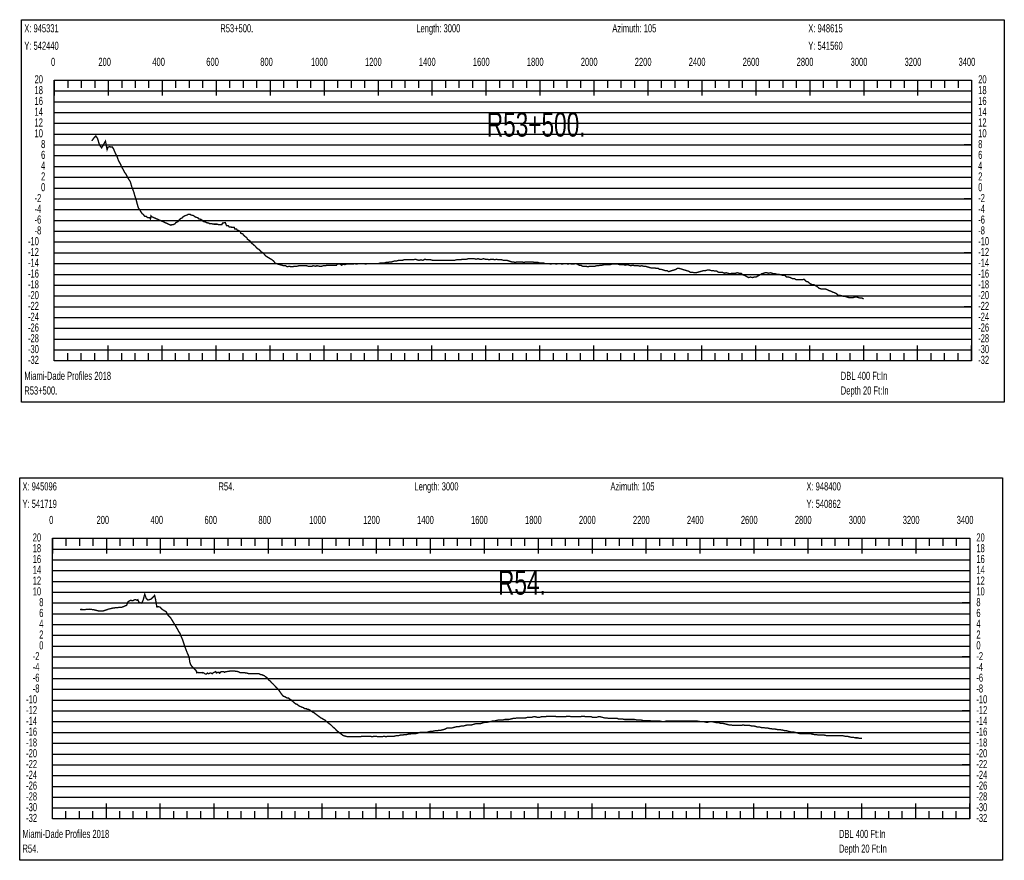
# Model space of a CAD drawing. Header units: inches. Extents: x 471865 to 538526, y 1054316 to 1102451.
# Tile 99 of 114: x 506812 to 510461, y 1099158 to 1102274. Entities that reach past the tile are written whole.
import ezdxf

# ---------------------------------------------------------------- set-up
doc = ezdxf.new("R2010")
doc.units = ezdxf.units.IN
doc.header["$MEASUREMENT"] = 0
for name, color, linetype in [('LABELS', 7, 'Continuous'), ('X_Gr1', 7, 'Continuous'), ('XSECTION', 7, 'Continuous')]:
    doc.layers.add(name, color=color, linetype=linetype)
doc.styles.get("Standard").update_dxf_attribs({"font": 'arial.ttf'})

msp = doc.modelspace()

# ---------------------------------------------------------------- linework, layer by layer
at = {"layer": 'X_Gr1', "color": 6, "linetype": 'Continuous', "lineweight": 15, "true_color": 0xff00ff, "transparency": 33554687, "const_width": 5}
for points in [[(507078.9, 1101825.3), (507086.4, 1101835.6), (507093.6, 1101843.5), (507100, 1101834.2), (507107.4, 1101809.6), (507115.3, 1101799.5), (507129.4, 1101824.3), (507135.5, 1101793), (507138.8, 1101801.5), (507143.8, 1101803.6), (507149.5, 1101802.6), (507155, 1101802.7), (507160.4, 1101793.2), (507165.7, 1101780.1), (507171.3, 1101769.9), (507177.8, 1101752), (507186, 1101737.1), (507190.6, 1101726), (507195.4, 1101718.9), (507201, 1101707.6), (507205.8, 1101701.2), (507210.2, 1101691.9), (507216.6, 1101681.5), (507221.5, 1101673.9), (507227.5, 1101653.1), (507234.3, 1101635.7), (507238.6, 1101619.9), (507242.4, 1101609.7), (507247.2, 1101590.8), (507251.6, 1101576.2), (507255.6, 1101570.9), (507260.6, 1101562.5), (507265.8, 1101555), (507269.8, 1101552.6), (507272.4, 1101548.4), (507275.8, 1101545.1), (507281.3, 1101545.1), (507284.4, 1101541.3), (507286.7, 1101540.8), (507290.5, 1101540.5), (507292.6, 1101540.8), (507296.2, 1101536), (507298.2, 1101547), (507300.3, 1101543.9), (507303.9, 1101542.8), (507309.9, 1101540.1), (507316, 1101537.5), (507322, 1101534.9), (507328.1, 1101532.2), (507334.3, 1101529.5), (507340.5, 1101526.8), (507346.8, 1101523.9), (507353.1, 1101521), (507365.8, 1101515.3)], [(507365.8, 1101515.3), (507371.9, 1101512.4), (507374.4, 1101514.4), (507379.4, 1101514.4), (507387.5, 1101518.4), (507390.4, 1101522.4), (507398.7, 1101526.4), (507401.5, 1101530.4), (507407, 1101536.4), (507414.8, 1101540.4), (507417.6, 1101544.4), (507426.3, 1101548.4), (507432.3, 1101550.4), (507435.2, 1101552.4), (507443.6, 1101552.4), (507446.5, 1101550.4), (507455, 1101548.4), (507457.9, 1101546.4), (507463.6, 1101542.4), (507471.9, 1101540.4), (507474.6, 1101536.4), (507483, 1101534.4), (507488.7, 1101530.4), (507491.6, 1101526.4), (507500.4, 1101524.4), (507503.4, 1101522.4), (507512.2, 1101520.4), (507515.2, 1101518.4), (507521.3, 1101518.4), (507530.4, 1101516.4), (507533.6, 1101516.4), (507543.2, 1101516.4), (507549.3, 1101514.4), (507552.4, 1101514.4), (507560.8, 1101514.4), (507563.1, 1101520.4), (507573.6, 1101522.4), (507578.2, 1101510.4), (507579.7, 1101510.4), (507584.6, 1101510.4), (507587.9, 1101506.4), (507589.5, 1101506.4), (507594.8, 1101506.4), (507596.6, 1101504.4), (507602.3, 1101504.4), (507606.6, 1101504.4), (507608.8, 1101498.4), (507615.6, 1101498.4), (507617.8, 1101494.4), (507624.4, 1101492.4), (507629, 1101488.4), (507631.3, 1101482.4), (507638, 1101480.4), (507642.6, 1101474.4), (507647.5, 1101470.4), (507652.8, 1101466.4), (507655.7, 1101460.4), (507664.9, 1101454.4), (507668.1, 1101448.4), (507678.1, 1101440.4), (507684.9, 1101434.4), (507691.8, 1101426.4), (507698.9, 1101422.4), (507706, 1101414.4), (507713.1, 1101410.4), (507720.2, 1101402.4), (507723.6, 1101398.4), (507733.4, 1101392.4), (507739.9, 1101388.4), (507746.8, 1101384.4), (507753.9, 1101378.4), (507757.5, 1101372.4), (507768.3, 1101368.4), (507775.5, 1101366.4), (507782.6, 1101364.4), (507789.6, 1101362.4), (507796.7, 1101362.4), (507803.6, 1101358.4), (507810.4, 1101360.4), (507817.4, 1101358.4), (507824.7, 1101358.4), (507828.4, 1101360.4), (507839.3, 1101360.4), (507846.4, 1101362.4), (507849.9, 1101362.4), (507860.5, 1101362.4), (507867.6, 1101362.4), (507874.6, 1101362.4), (507881.2, 1101360.4), (507884.6, 1101360.4), (507895.1, 1101360.4), (507898.7, 1101362.4), (507909.3, 1101360.4), (507912.8, 1101362.4), (507923.1, 1101360.4), (507930.1, 1101360.4), (507937.4, 1101362.4), (507944.7, 1101362.4), (507951.8, 1101364.4), (507955.2, 1101364.4), (507965.4, 1101364.4), (507972.4, 1101364.4), (507979.1, 1101364.4), (507985.8, 1101364.4), (507989.1, 1101368.4), (507998.9, 1101368.4), (508004.8, 1101364.4), (508010.7, 1101368.4), (508016.4, 1101366.4), (508022.4, 1101368.4), (508028.7, 1101368.4), (508035.2, 1101368.4), (508041.5, 1101368.4), (508047.8, 1101368.4), (508051, 1101370.4), (508060.7, 1101368.4), (508067.5, 1101370.4), (508074.4, 1101370.4), (508081, 1101370.4), (508087.6, 1101370.4), (508094.3, 1101368.4), (508101, 1101370.4), (508107.6, 1101370.4), (508114.4, 1101370.4), (508117.8, 1101370.4), (508127.8, 1101370.4), (508134.6, 1101370.4), (508141.2, 1101370.4), (508147.8, 1101372.4), (508154.7, 1101372.4), (508161.7, 1101372.4), (508168.6, 1101374.4), (508175.7, 1101374.4), (508182.5, 1101376.4), (508189.1, 1101376.4), (508195.9, 1101378.4), (508202.8, 1101380.4), (508209.7, 1101380.4), (508216.4, 1101382.4), (508222.8, 1101382.4), (508229.4, 1101382.4), (508236.1, 1101384.4), (508243, 1101384.4), (508249.8, 1101384.4), (508256.6, 1101384.4), (508263.5, 1101384.4), (508270.4, 1101384.4), (508277.4, 1101386.4), (508284.4, 1101384.4), (508291.3, 1101382.4), (508298.6, 1101384.4), (508305.7, 1101382.4), (508312.9, 1101386.4), (508320.2, 1101384.4), (508327.5, 1101384.4), (508334.9, 1101384.4), (508342.2, 1101382.4), (508349.6, 1101382.4), (508356.9, 1101382.4), (508364.2, 1101382.4), (508371.7, 1101382.4), (508378.9, 1101382.4), (508386.1, 1101382.4), (508393.4, 1101382.4), (508400.7, 1101382.4), (508408.2, 1101382.4), (508415.5, 1101382.4), (508422.9, 1101382.4), (508430.4, 1101384.4), (508437.7, 1101384.4), (508445, 1101384.4), (508452.3, 1101386.4), (508459.8, 1101386.4), (508467.1, 1101386.4), (508474.5, 1101388.4), (508481.9, 1101388.4), (508489.1, 1101388.4), (508496.2, 1101388.4), (508503, 1101386.4), (508509.9, 1101388.4), (508516.9, 1101386.4), (508523.8, 1101386.4), (508530.8, 1101388.4), (508537.7, 1101386.4), (508544.6, 1101386.4), (508551.5, 1101384.4), (508558.2, 1101386.4), (508565.4, 1101386.4), (508572.2, 1101384.4), (508578.6, 1101386.4), (508585.1, 1101384.4), (508591.5, 1101384.4), (508598.2, 1101384.4), (508604.5, 1101382.4), (508610.6, 1101382.4), (508617, 1101382.4), (508623.1, 1101380.4), (508629.2, 1101378.4), (508635.6, 1101376.4), (508641.8, 1101376.4), (508648.2, 1101374.4), (508654.4, 1101376.4), (508660.6, 1101376.4), (508666.8, 1101376.4), (508673.3, 1101376.4), (508680, 1101374.4), (508686.4, 1101376.4), (508692.8, 1101376.4), (508699.3, 1101376.4), (508706, 1101376.4), (508713, 1101376.4), (508719.8, 1101374.4), (508726.4, 1101374.4), (508732.9, 1101374.4), (508739.3, 1101372.4), (508745.8, 1101372.4), (508752.5, 1101372.4), (508759.2, 1101370.4), (508765.8, 1101370.4), (508772.7, 1101370.4), (508779.6, 1101368.4), (508786.4, 1101370.4), (508793.6, 1101370.4), (508800.6, 1101368.4), (508807.6, 1101370.4), (508814.9, 1101370.4), (508822, 1101368.4), (508829.2, 1101370.4), (508836.4, 1101370.4), (508843.5, 1101368.4), (508850.7, 1101370.4), (508857.5, 1101368.4), (508864.4, 1101368.4), (508871.5, 1101370.4), (508878.1, 1101368.4), (508884.7, 1101364.4), (508891.2, 1101364.4), (508897.5, 1101360.4), (508904, 1101360.4), (508910.7, 1101360.4), (508917.4, 1101358.4), (508923.7, 1101360.4), (508930.2, 1101360.4), (508936.6, 1101360.4), (508943.2, 1101360.4), (508950.1, 1101362.4), (508956.9, 1101362.4), (508963.9, 1101364.4), (508970.9, 1101364.4), (508977.6, 1101366.4), (508984.5, 1101366.4), (508991.7, 1101366.4), (508999, 1101366.4), (509006.2, 1101368.4), (509013.4, 1101368.4), (509020.5, 1101368.4), (509028.1, 1101368.4), (509035.4, 1101366.4), (509042.7, 1101366.4), (509049.6, 1101366.4), (509056.3, 1101364.4), (509063.1, 1101366.4), (509070, 1101364.4), (509076.7, 1101362.4), (509083.5, 1101364.4), (509090.5, 1101362.4), (509097.3, 1101362.4), (509104, 1101362.4), (509110.5, 1101360.4), (509117, 1101362.4), (509123.8, 1101360.4), (509130.4, 1101360.4), (509137, 1101358.4), (509143.7, 1101356.4), (509150.4, 1101354.4), (509157.4, 1101354.4), (509164.3, 1101354.4), (509171.1, 1101352.4), (509177.8, 1101352.4), (509184.2, 1101348.4), (509190.6, 1101348.4), (509197.2, 1101346.4), (509203.8, 1101344.4), (509210.4, 1101344.4), (509216.8, 1101340.4), (509223, 1101342.4), (509229.3, 1101344.4), (509235.9, 1101346.4), (509242.4, 1101348.4), (509249.1, 1101352.4), (509256, 1101352.4), (509262.5, 1101350.4), (509269.1, 1101348.4), (509275.8, 1101346.4), (509282.5, 1101344.4), (509289.7, 1101342.4), (509296.9, 1101338.4), (509304, 1101338.4), (509311.3, 1101336.4), (509318.3, 1101336.4), (509325.6, 1101338.4), (509332.8, 1101340.4), (509339.8, 1101342.4), (509346.8, 1101344.4), (509353.6, 1101344.4), (509360.7, 1101346.4), (509367.6, 1101346.4), (509374.6, 1101344.4), (509381.5, 1101344.4), (509387.9, 1101342.4), (509394.7, 1101342.4), (509401.5, 1101338.4), (509408.7, 1101338.4), (509415.9, 1101338.4), (509422.6, 1101334.4), (509429.7, 1101336.4), (509436.7, 1101334.4), (509443.6, 1101332.4), (509450.7, 1101334.4), (509457.5, 1101334.4), (509464.3, 1101334.4), (509471, 1101336.4), (509478, 1101334.4), (509485, 1101334.4), (509491.6, 1101328.4), (509498.5, 1101326.4), (509505.5, 1101322.4), (509512.7, 1101318.4), (509519.7, 1101320.4), (509526.5, 1101318.4), (509533.6, 1101320.4), (509540.5, 1101320.4), (509547.6, 1101324.4), (509554.8, 1101328.4), (509561.5, 1101332.4), (509568.2, 1101334.4), (509574.4, 1101336.4), (509581, 1101336.4), (509587.3, 1101334.4), (509593.4, 1101336.4), (509599.9, 1101334.4), (509606.3, 1101332.4), (509612.6, 1101332.4), (509619.4, 1101330.4), (509626.2, 1101330.4), (509633.1, 1101328.4), (509639.9, 1101326.4), (509646.9, 1101326.4), (509653.9, 1101320.4), (509660.8, 1101320.4), (509668.2, 1101318.4), (509675.4, 1101314.4), (509682.7, 1101314.4), (509689.8, 1101310.4), (509696.9, 1101310.4), (509704.2, 1101310.4), (509711.6, 1101310.4), (509718.9, 1101312.4), (509726, 1101304.4), (509733.1, 1101302.4), (509740.3, 1101296.4), (509747.6, 1101292.4), (509754.5, 1101292.4), (509761.2, 1101288.4), (509767.8, 1101284.4), (509774.7, 1101278.4), (509781.6, 1101276.4), (509788.8, 1101276.4), (509795.9, 1101276.4), (509802.9, 1101274.4), (509810.1, 1101270.4), (509817.5, 1101268.4), (509824.8, 1101264.4), (509832.1, 1101262.4), (509838.9, 1101258.4), (509845.8, 1101252.4), (509852.8, 1101252.4), (509859.3, 1101250.4), (509865.6, 1101248.4), (509871.9, 1101248.4), (509878, 1101246.4), (509883.7, 1101244.4), (509889.5, 1101244.4), (509895.2, 1101244.4), (509900.9, 1101244.4), (509907, 1101246.4), (509913.4, 1101246.4), (509919.9, 1101244.4), (509926.6, 1101242.4), (509933.5, 1101242.4), (509939.5, 1101239.1)]]:
    msp.add_lwpolyline(points, dxfattribs=at)
at = {"layer": 'X_Gr1', "color": 6, "linetype": 'Continuous', "lineweight": 18, "true_color": 0xff00ff, "transparency": 33554687, "const_width": 5}
msp.add_lwpolyline([(507035.6, 1100086.5), (507035.6, 1100086.5), (507037.6, 1100088), (507054.3, 1100087.8), (507069.4, 1100089.2), (507086.4, 1100087.1), (507105.4, 1100082.2), (507122.4, 1100083), (507140.4, 1100089.3), (507157.7, 1100093.5), (507175.1, 1100095.2), (507191.6, 1100096.7), (507207.9, 1100103.7), (507208.6, 1100105.4), (507213, 1100116.7), (507221.8, 1100122), (507230.3, 1100120.7), (507238.6, 1100124.6), (507245.4, 1100123.3), (507247, 1100122.2), (507249.4, 1100124.1), (507253.4, 1100114.9), (507257.4, 1100113.2), (507263.4, 1100111.5), (507268.4, 1100120.6), (507275.1, 1100144.9), (507280.2, 1100129.6), (507287, 1100123), (507297.9, 1100126.3), (507305.2, 1100133.3), (507311.5, 1100140.3), (507314.7, 1100127.5), (507319.8, 1100097.3), (507324.4, 1100098.3), (507331.7, 1100097.1), (507339, 1100088.8), (507345.3, 1100084.9), (507354.4, 1100079.7), (507360.8, 1100067.6), (507370.3, 1100058), (507384.7, 1100034.6), (507393.1, 1100020.8), (507399.4, 1100009), (507405.4, 1099999.5), (507415, 1099976.1), (507421.1, 1099958.5), (507427, 1099941.1), (507432.4, 1099927.5), (507439, 1099912.5), (507442.5, 1099890.3), (507446.4, 1099882), (507450.9, 1099875.8), (507454.3, 1099872.3), (507460.5, 1099865.8), (507461.8, 1099865.3), (507465.2, 1099862), (507468, 1099853.2), (507472.2, 1099854.9), (507475.6, 1099853.6), (507479.9, 1099853.6), (507487.8, 1099854.4), (507490, 1099852.8), (507493.7, 1099853.4), (507497.7, 1099849.6), (507502.4, 1099848.3), (507507.5, 1099852.3), (507512, 1099849.6), (507514.9, 1099851.2), (507517.9, 1099852.9), (507523.3, 1099851.4), (507524.9, 1099849.9), (507529.2, 1099853.7), (507533.2, 1099855.2), (507537.9, 1099857.6), (507540.7, 1099852.7), (507546.2, 1099854.9), (507549.7, 1099855.5), (507551.9, 1099851.6), (507558.9, 1099857.9), (507564.1, 1099857.3), (507567.7, 1099856.9), (507570.7, 1099855.2), (507575.4, 1099857.5), (507581.9, 1099858.2), (507586.2, 1099858.2), (507590.4, 1099860.2), (507594.8, 1099860.2), (507599.3, 1099860.2), (507603.9, 1099860.2), (507608.6, 1099860.2), (507613.4, 1099858.2), (507618.6, 1099858.2), (507623.8, 1099856.2), (507628.3, 1099854.2), (507632.4, 1099854.2), (507636.2, 1099854.2), (507640.4, 1099854.2), (507645, 1099854.2), (507649.7, 1099852.2), (507654.5, 1099852.2), (507659.1, 1099850.2), (507664, 1099850.2), (507668.8, 1099850.2), (507673.6, 1099850.2), (507678.3, 1099850.2), (507682.6, 1099850.2), (507686.9, 1099850.2), (507691.8, 1099850.2), (507697.1, 1099850.2), (507702.1, 1099848.2), (507706.2, 1099846.2), (507709.8, 1099846.2), (507713.8, 1099844.2), (507718.4, 1099842.2), (507723, 1099838.2), (507727, 1099836.2), (507730.7, 1099832.2), (507734.6, 1099826.2), (507741.1, 1099822.2), (507743.5, 1099818.2), (507748, 1099814.2), (507752.1, 1099810.2), (507755.9, 1099806.2), (507759.7, 1099802.2), (507763.6, 1099798.2), (507768.1, 1099794.2), (507772.5, 1099788.2), (507776.5, 1099782.2), (507780.7, 1099776.2), (507785.2, 1099770.2), (507789.4, 1099766.2), (507796.2, 1099764.2), (507798.5, 1099762.2), (507802.8, 1099760.2), (507807.2, 1099760.2), (507811.5, 1099756.2), (507815.8, 1099754.2), (507820.1, 1099750.2), (507824.6, 1099746.2), (507829.4, 1099742.2), (507834.2, 1099738.2), (507840.4, 1099736.2), (507842.5, 1099734.2), (507847.2, 1099730.2), (507852, 1099728.2), (507856.6, 1099726.2), (507862.9, 1099724.2), (507865.1, 1099722.2), (507869.2, 1099720.2), (507874.8, 1099720.2), (507876.5, 1099718.2), (507882.1, 1099718.2), (507888.2, 1099714.2), (507896.2, 1099708.2), (507904, 1099704.2), (507911.6, 1099698.2), (507919.5, 1099692.2), (507927.6, 1099686.2), (507935.3, 1099682.2), (507942.2, 1099678.2), (507949.1, 1099672.2), (507956.8, 1099666.2), (507964.9, 1099660.2), (507972.7, 1099652.2), (507980.1, 1099646.2), (507987.4, 1099638.2), (507995.1, 1099632.2), (508003, 1099626.2), (508011.4, 1099620.2), (508019.4, 1099618.2), (508026.7, 1099616.2), (508034, 1099616.2), (508042, 1099616.2), (508050.6, 1099616.2), (508058.9, 1099616.2), (508066.4, 1099616.2), (508073.3, 1099616.2), (508080.3, 1099618.2), (508088.3, 1099618.2), (508103.1, 1099618.2), (508110.5, 1099618.2), (508117.8, 1099616.2), (508124.9, 1099618.2), (508132.1, 1099618.2), (508139.2, 1099616.2), (508146.8, 1099616.2), (508154.6, 1099616.2), (508162.1, 1099618.2), (508168.9, 1099616.2), (508175.9, 1099618.2), (508183.5, 1099618.2), (508191.6, 1099618.2), (508199.6, 1099618.2), (508207.1, 1099620.2), (508214.6, 1099620.2), (508222.2, 1099622.2), (508229.7, 1099622.2), (508237.5, 1099624.2), (508245.2, 1099624.2), (508252.3, 1099626.2), (508258.7, 1099626.2), (508265.4, 1099628.2), (508273.1, 1099628.2), (508281.1, 1099628.2), (508288.1, 1099630.2), (508295.2, 1099632.2), (508303.2, 1099632.2), (508312, 1099632.2), (508319.6, 1099632.2), (508326, 1099634.2), (508332.6, 1099636.2), (508340.6, 1099636.2), (508349.6, 1099638.2), (508358.1, 1099638.2), (508365.4, 1099640.2), (508372.4, 1099640.2), (508379.8, 1099642.2), (508387.5, 1099644.2), (508395.1, 1099648.2), (508410.7, 1099648.2), (508418.3, 1099650.2), (508426, 1099652.2), (508433.7, 1099654.2), (508441.2, 1099654.2), (508448.6, 1099656.2), (508456.3, 1099656.2), (508463.9, 1099658.2), (508471.2, 1099660.2), (508478.6, 1099660.2), (508486.2, 1099660.2), (508493.4, 1099662.2), (508500.7, 1099664.2), (508508.5, 1099664.2), (508516.5, 1099664.2), (508523.7, 1099666.2), (508529.9, 1099668.2), (508536.9, 1099670.2), (508545.5, 1099670.2), (508554.7, 1099672.2), (508563, 1099674.2), (508570.2, 1099674.2), (508577.1, 1099676.2), (508584.8, 1099678.2), (508593.2, 1099678.2), (508601.6, 1099678.2), (508609.5, 1099680.2), (508617.2, 1099680.2), (508624.9, 1099680.2), (508632.6, 1099682.2), (508640.2, 1099684.2), (508647.5, 1099684.2), (508654.9, 1099686.2), (508662.6, 1099686.2), (508670.9, 1099686.2), (508679.1, 1099686.2), (508686.6, 1099686.2), (508694, 1099688.2), (508701.4, 1099688.2), (508708.6, 1099688.2), (508715.5, 1099690.2), (508722.6, 1099690.2), (508730.3, 1099688.2), (508737.7, 1099688.2), (508744.7, 1099690.2), (508751.7, 1099690.2), (508758.7, 1099690.2), (508765.7, 1099692.2), (508772.6, 1099692.2), (508779.5, 1099692.2), (508786.9, 1099692.2), (508794.7, 1099692.2), (508802.9, 1099690.2), (508811, 1099690.2), (508818.7, 1099690.2), (508826, 1099690.2), (508833, 1099690.2), (508840.4, 1099692.2), (508848.4, 1099692.2), (508857, 1099690.2), (508865.4, 1099690.2), (508873.2, 1099690.2), (508880.8, 1099690.2), (508888.3, 1099690.2), (508895.6, 1099692.2), (508902.8, 1099692.2), (508910.6, 1099690.2), (508919, 1099690.2), (508931, 1099690.2), (508934.8, 1099688.2), (508942, 1099688.2), (508949, 1099688.2), (508955.8, 1099690.2), (508963.2, 1099690.2), (508971.1, 1099688.2), (508979.1, 1099686.2), (508986.8, 1099686.2), (508994.3, 1099684.2), (509001.8, 1099684.2), (509009.4, 1099684.2), (509016.7, 1099684.2), (509027, 1099684.2), (509030.6, 1099682.2), (509038, 1099682.2), (509045.5, 1099682.2), (509053.1, 1099680.2), (509060.6, 1099680.2), (509067.8, 1099680.2), (509074.9, 1099680.2), (509082.3, 1099680.2), (509090.8, 1099680.2), (509099.5, 1099678.2), (509107.2, 1099678.2), (509114.4, 1099678.2), (509122, 1099676.2), (509130.2, 1099676.2), (509138.1, 1099676.2), (509145.5, 1099676.2), (509152.8, 1099674.2), (509160.9, 1099674.2), (509169.2, 1099674.2), (509177.3, 1099674.2), (509185, 1099674.2), (509192.4, 1099672.2), (509199.8, 1099672.2), (509207.4, 1099674.2), (509215.6, 1099674.2), (509224.1, 1099674.2), (509232.4, 1099674.2), (509239.9, 1099674.2), (509247.2, 1099674.2), (509254.4, 1099674.2), (509262.4, 1099674.2), (509270.9, 1099674.2), (509278.8, 1099674.2), (509286.1, 1099674.2), (509293.3, 1099674.2), (509300.4, 1099674.2), (509307.6, 1099674.2), (509314.9, 1099674.2), (509322.6, 1099674.2), (509335, 1099672.2), (509339.1, 1099672.2), (509347, 1099672.2), (509354.3, 1099670.2), (509361.4, 1099670.2), (509369, 1099672.2), (509377.4, 1099672.2), (509386.4, 1099670.2), (509394.8, 1099668.2), (509402.1, 1099668.2), (509409.1, 1099666.2), (509416.9, 1099666.2), (509424.9, 1099664.2), (509432.4, 1099662.2), (509439.7, 1099660.2), (509447.5, 1099660.2), (509455.2, 1099658.2), (509462.4, 1099658.2), (509469.7, 1099658.2), (509477.6, 1099658.2), (509485.5, 1099658.2), (509492.8, 1099660.2), (509500.1, 1099658.2), (509508, 1099658.2), (509516.1, 1099658.2), (509524.2, 1099656.2), (509531.9, 1099656.2), (509539.5, 1099654.2), (509546.6, 1099652.2), (509553.6, 1099652.2), (509561, 1099650.2), (509568.9, 1099650.2), (509576.9, 1099648.2), (509585, 1099648.2), (509592.4, 1099646.2), (509614.2, 1099644.2), (509622.3, 1099642.2), (509630.5, 1099642.2), (509642.9, 1099640.2), (509646.9, 1099638.2), (509654.3, 1099638.2), (509661.8, 1099636.2), (509669.7, 1099634.2), (509677.8, 1099634.2), (509686.1, 1099632.2), (509694.4, 1099630.2), (509702.2, 1099628.2), (509709.4, 1099628.2), (509717, 1099628.2), (509724.8, 1099628.2), (509732.5, 1099628.2), (509740.4, 1099628.2), (509748.6, 1099626.2), (509756.7, 1099624.2), (509764.5, 1099624.2), (509771.6, 1099622.2), (509778.6, 1099622.2), (509786.1, 1099622.2), (509794.2, 1099622.2), (509802.4, 1099620.2), (509810, 1099620.2), (509817.3, 1099620.2), (509824.7, 1099620.2), (509832.1, 1099620.2), (509839.7, 1099620.2), (509850.9, 1099620.2), (509854.6, 1099620.2), (509861.9, 1099620.2), (509869.6, 1099618.2), (509877.7, 1099618.2), (509885.5, 1099616.2), (509893.1, 1099614.2), (509900.8, 1099614.2), (509908.8, 1099612.2), (509916.7, 1099612.2), (509924.3, 1099610.2), (509931.5, 1099610.2), (509932.7, 1099610.2)], dxfattribs=at)
at = {"layer": 'XSECTION', "color": 18, "linetype": 'Continuous', "true_color": 0x000000}
for points in [[(506818.3, 1102274.4), (510460.7, 1102274.4), (510460.7, 1100856.4), (506818.3, 1100856.4), (506818.3, 1102274.4)], [(506939.5, 1102050.4), (510339.5, 1102050.4), (510339.5, 1101010.4), (506939.5, 1101010.4), (506939.5, 1102050.4)], [(506939.5, 1102050.4), (506939.5, 1101994)], [(506939.5, 1102050.4), (506939.5, 1101994)], [(506939.5, 1102050.4), (506939.5, 1102022.4)], [(506939.5, 1102050.4), (506939.5, 1102022.4)], [(506989.5, 1102050.4), (506989.5, 1102022.4)], [(507039.5, 1102050.4), (507039.5, 1102022.4)], [(507089.5, 1102050.4), (507089.5, 1102022.4)], [(507139.5, 1102050.4), (507139.5, 1101994)], [(507139.5, 1102050.4), (507139.5, 1102022.4)], [(507189.5, 1102050.4), (507189.5, 1102022.4)], [(507239.5, 1102050.4), (507239.5, 1102022.4)], [(507289.5, 1102050.4), (507289.5, 1102022.4)], [(507339.5, 1102050.4), (507339.5, 1101994)], [(507339.5, 1102050.4), (507339.5, 1102022.4)], [(507389.5, 1102050.4), (507389.5, 1102022.4)], [(507439.5, 1102050.4), (507439.5, 1102022.4)], [(507489.5, 1102050.4), (507489.5, 1102022.4)], [(507539.5, 1102050.4), (507539.5, 1101994)], [(507539.5, 1102050.4), (507539.5, 1102022.4)], [(507589.5, 1102050.4), (507589.5, 1102022.4)], [(507639.5, 1102050.4), (507639.5, 1102022.4)], [(507689.5, 1102050.4), (507689.5, 1102022.4)], [(507739.5, 1102050.4), (507739.5, 1101994)], [(507739.5, 1102050.4), (507739.5, 1102022.4)], [(507789.5, 1102050.4), (507789.5, 1102022.4)], [(507839.5, 1102050.4), (507839.5, 1102022.4)], [(507889.5, 1102050.4), (507889.5, 1102022.4)], [(507939.5, 1102050.4), (507939.5, 1101994)], [(507939.5, 1102050.4), (507939.5, 1102022.4)], [(507989.5, 1102050.4), (507989.5, 1102022.4)], [(508039.5, 1102050.4), (508039.5, 1102022.4)], [(508089.5, 1102050.4), (508089.5, 1102022.4)], [(508139.5, 1102050.4), (508139.5, 1101994)], [(508139.5, 1102050.4), (508139.5, 1102022.4)], [(508189.5, 1102050.4), (508189.5, 1102022.4)], [(508239.5, 1102050.4), (508239.5, 1102022.4)], [(508289.5, 1102050.4), (508289.5, 1102022.4)], [(508339.5, 1102050.4), (508339.5, 1101994)], [(508339.5, 1102050.4), (508339.5, 1102022.4)], [(508389.5, 1102050.4), (508389.5, 1102022.4)], [(508439.5, 1102050.4), (508439.5, 1102022.4)], [(508489.5, 1102050.4), (508489.5, 1102022.4)], [(508539.5, 1102050.4), (508539.5, 1101994)], [(508539.5, 1102050.4), (508539.5, 1102022.4)], [(508589.5, 1102050.4), (508589.5, 1102022.4)], [(508639.5, 1102050.4), (508639.5, 1102022.4)], [(508689.5, 1102050.4), (508689.5, 1102022.4)], [(508739.5, 1102050.4), (508739.5, 1101994)], [(508739.5, 1102050.4), (508739.5, 1102022.4)], [(508789.5, 1102050.4), (508789.5, 1102022.4)], [(508839.5, 1102050.4), (508839.5, 1102022.4)], [(508889.5, 1102050.4), (508889.5, 1102022.4)], [(508939.5, 1102050.4), (508939.5, 1101994)], [(508939.5, 1102050.4), (508939.5, 1102022.4)], [(508989.5, 1102050.4), (508989.5, 1102022.4)], [(509039.5, 1102050.4), (509039.5, 1102022.4)], [(509089.5, 1102050.4), (509089.5, 1102022.4)], [(509139.5, 1102050.4), (509139.5, 1101994)], [(509139.5, 1102050.4), (509139.5, 1102022.4)], [(509189.5, 1102050.4), (509189.5, 1102022.4)], [(509239.5, 1102050.4), (509239.5, 1102022.4)], [(509289.5, 1102050.4), (509289.5, 1102022.4)], [(509339.5, 1102050.4), (509339.5, 1101994)], [(509339.5, 1102050.4), (509339.5, 1102022.4)], [(509389.5, 1102050.4), (509389.5, 1102022.4)], [(509439.5, 1102050.4), (509439.5, 1102022.4)], [(509489.5, 1102050.4), (509489.5, 1102022.4)], [(509539.5, 1102050.4), (509539.5, 1101994)], [(509539.5, 1102050.4), (509539.5, 1102022.4)], [(509589.5, 1102050.4), (509589.5, 1102022.4)], [(509639.5, 1102050.4), (509639.5, 1102022.4)], [(509689.5, 1102050.4), (509689.5, 1102022.4)], [(509739.5, 1102050.4), (509739.5, 1101994)], [(509739.5, 1102050.4), (509739.5, 1102022.4)], [(509789.5, 1102050.4), (509789.5, 1102022.4)], [(509839.5, 1102050.4), (509839.5, 1102022.4)], [(509889.5, 1102050.4), (509889.5, 1102022.4)], [(509939.5, 1102050.4), (509939.5, 1101994)], [(509939.5, 1102050.4), (509939.5, 1102022.4)], [(509989.5, 1102050.4), (509989.5, 1102022.4)], [(510039.5, 1102050.4), (510039.5, 1102022.4)], [(510089.5, 1102050.4), (510089.5, 1102022.4)], [(510139.5, 1102050.4), (510139.5, 1101994)], [(510139.5, 1102050.4), (510139.5, 1102022.4)], [(510189.5, 1102050.4), (510189.5, 1102022.4)], [(510239.5, 1102050.4), (510239.5, 1102022.4)], [(510289.5, 1102050.4), (510289.5, 1102022.4)], [(510339.5, 1102050.4), (510339.5, 1101994)], [(510339.5, 1102050.4), (510339.5, 1102022.4)], [(506939.5, 1101810.4), (506967.5, 1101810.4)], [(510339.5, 1101810.4), (510311.5, 1101810.4)], [(506939.5, 1101610.4), (506967.5, 1101610.4)], [(510339.5, 1101610.4), (510311.5, 1101610.4)], [(506939.5, 1101410.4), (506967.5, 1101410.4)], [(510339.5, 1101410.4), (510311.5, 1101410.4)], [(506939.5, 1101210.4), (506967.5, 1101210.4)], [(510339.5, 1101210.4), (510311.5, 1101210.4)], [(506939.5, 1101010.4), (506939.5, 1101066.8)], [(506939.5, 1101010.4), (506939.5, 1101066.8)], [(507139.5, 1101010.4), (507139.5, 1101066.8)], [(507339.5, 1101010.4), (507339.5, 1101066.8)], [(507539.5, 1101010.4), (507539.5, 1101066.8)], [(507739.5, 1101010.4), (507739.5, 1101066.8)], [(507939.5, 1101010.4), (507939.5, 1101066.8)], [(508139.5, 1101010.4), (508139.5, 1101066.8)], [(508339.5, 1101010.4), (508339.5, 1101066.8)], [(508539.5, 1101010.4), (508539.5, 1101066.8)], [(508739.5, 1101010.4), (508739.5, 1101066.8)], [(508939.5, 1101010.4), (508939.5, 1101066.8)], [(509139.5, 1101010.4), (509139.5, 1101066.8)], [(509339.5, 1101010.4), (509339.5, 1101066.8)], [(509539.5, 1101010.4), (509539.5, 1101066.8)], [(509739.5, 1101010.4), (509739.5, 1101066.8)], [(509939.5, 1101010.4), (509939.5, 1101066.8)], [(510139.5, 1101010.4), (510139.5, 1101066.8)], [(510339.5, 1101010.4), (510339.5, 1101066.8)], [(506939.5, 1101010.4), (506939.5, 1101038.4)], [(506939.5, 1101010.4), (506939.5, 1101038.4)], [(506989.5, 1101010.4), (506989.5, 1101038.4)], [(507039.5, 1101010.4), (507039.5, 1101038.4)], [(507089.5, 1101010.4), (507089.5, 1101038.4)], [(507139.5, 1101010.4), (507139.5, 1101038.4)], [(507189.5, 1101010.4), (507189.5, 1101038.4)], [(507239.5, 1101010.4), (507239.5, 1101038.4)], [(507289.5, 1101010.4), (507289.5, 1101038.4)], [(507339.5, 1101010.4), (507339.5, 1101038.4)], [(507389.5, 1101010.4), (507389.5, 1101038.4)], [(507439.5, 1101010.4), (507439.5, 1101038.4)], [(507489.5, 1101010.4), (507489.5, 1101038.4)], [(507539.5, 1101010.4), (507539.5, 1101038.4)], [(507589.5, 1101010.4), (507589.5, 1101038.4)], [(507639.5, 1101010.4), (507639.5, 1101038.4)], [(507689.5, 1101010.4), (507689.5, 1101038.4)], [(507739.5, 1101010.4), (507739.5, 1101038.4)], [(507789.5, 1101010.4), (507789.5, 1101038.4)], [(507839.5, 1101010.4), (507839.5, 1101038.4)], [(507889.5, 1101010.4), (507889.5, 1101038.4)], [(507939.5, 1101010.4), (507939.5, 1101038.4)], [(507989.5, 1101010.4), (507989.5, 1101038.4)], [(508039.5, 1101010.4), (508039.5, 1101038.4)], [(508089.5, 1101010.4), (508089.5, 1101038.4)], [(508139.5, 1101010.4), (508139.5, 1101038.4)], [(508189.5, 1101010.4), (508189.5, 1101038.4)], [(508239.5, 1101010.4), (508239.5, 1101038.4)], [(508289.5, 1101010.4), (508289.5, 1101038.4)], [(508339.5, 1101010.4), (508339.5, 1101038.4)], [(508389.5, 1101010.4), (508389.5, 1101038.4)], [(508439.5, 1101010.4), (508439.5, 1101038.4)], [(508489.5, 1101010.4), (508489.5, 1101038.4)], [(508539.5, 1101010.4), (508539.5, 1101038.4)], [(508589.5, 1101010.4), (508589.5, 1101038.4)], [(508639.5, 1101010.4), (508639.5, 1101038.4)], [(508689.5, 1101010.4), (508689.5, 1101038.4)], [(508739.5, 1101010.4), (508739.5, 1101038.4)], [(508789.5, 1101010.4), (508789.5, 1101038.4)], [(508839.5, 1101010.4), (508839.5, 1101038.4)], [(508889.5, 1101010.4), (508889.5, 1101038.4)], [(508939.5, 1101010.4), (508939.5, 1101038.4)], [(508989.5, 1101010.4), (508989.5, 1101038.4)], [(509039.5, 1101010.4), (509039.5, 1101038.4)], [(509089.5, 1101010.4), (509089.5, 1101038.4)], [(509139.5, 1101010.4), (509139.5, 1101038.4)], [(509189.5, 1101010.4), (509189.5, 1101038.4)], [(509239.5, 1101010.4), (509239.5, 1101038.4)], [(509289.5, 1101010.4), (509289.5, 1101038.4)], [(509339.5, 1101010.4), (509339.5, 1101038.4)], [(509389.5, 1101010.4), (509389.5, 1101038.4)], [(509439.5, 1101010.4), (509439.5, 1101038.4)], [(509489.5, 1101010.4), (509489.5, 1101038.4)], [(509539.5, 1101010.4), (509539.5, 1101038.4)], [(509589.5, 1101010.4), (509589.5, 1101038.4)], [(509639.5, 1101010.4), (509639.5, 1101038.4)], [(509689.5, 1101010.4), (509689.5, 1101038.4)], [(509739.5, 1101010.4), (509739.5, 1101038.4)], [(509789.5, 1101010.4), (509789.5, 1101038.4)], [(509839.5, 1101010.4), (509839.5, 1101038.4)], [(509889.5, 1101010.4), (509889.5, 1101038.4)], [(509939.5, 1101010.4), (509939.5, 1101038.4)], [(509989.5, 1101010.4), (509989.5, 1101038.4)], [(510039.5, 1101010.4), (510039.5, 1101038.4)], [(510089.5, 1101010.4), (510089.5, 1101038.4)], [(510139.5, 1101010.4), (510139.5, 1101038.4)], [(510189.5, 1101010.4), (510189.5, 1101038.4)], [(510239.5, 1101010.4), (510239.5, 1101038.4)], [(510289.5, 1101010.4), (510289.5, 1101038.4)], [(510339.5, 1101010.4), (510339.5, 1101038.4)], [(506811.5, 1100576.2), (510453.9, 1100576.2), (510453.9, 1099158.2), (506811.5, 1099158.2), (506811.5, 1100576.2)], [(506932.7, 1100352.2), (510332.7, 1100352.2), (510332.7, 1099312.2), (506932.7, 1099312.2), (506932.7, 1100352.2)], [(506932.7, 1100352.2), (506932.7, 1100295.8)], [(506932.7, 1100352.2), (506932.7, 1100295.8)], [(506932.7, 1100352.2), (506932.7, 1100324.2)], [(506932.7, 1100352.2), (506932.7, 1100324.2)], [(506982.7, 1100352.2), (506982.7, 1100324.2)], [(507032.7, 1100352.2), (507032.7, 1100324.2)], [(507082.7, 1100352.2), (507082.7, 1100324.2)], [(507132.7, 1100352.2), (507132.7, 1100295.8)], [(507132.7, 1100352.2), (507132.7, 1100324.2)], [(507182.7, 1100352.2), (507182.7, 1100324.2)], [(507232.7, 1100352.2), (507232.7, 1100324.2)], [(507282.7, 1100352.2), (507282.7, 1100324.2)], [(507332.7, 1100352.2), (507332.7, 1100295.8)], [(507332.7, 1100352.2), (507332.7, 1100324.2)], [(507382.7, 1100352.2), (507382.7, 1100324.2)], [(507432.7, 1100352.2), (507432.7, 1100324.2)], [(507482.7, 1100352.2), (507482.7, 1100324.2)], [(507532.7, 1100352.2), (507532.7, 1100295.8)], [(507532.7, 1100352.2), (507532.7, 1100324.2)], [(507582.7, 1100352.2), (507582.7, 1100324.2)], [(507632.7, 1100352.2), (507632.7, 1100324.2)], [(507682.7, 1100352.2), (507682.7, 1100324.2)], [(507732.7, 1100352.2), (507732.7, 1100295.8)], [(507732.7, 1100352.2), (507732.7, 1100324.2)], [(507782.7, 1100352.2), (507782.7, 1100324.2)], [(507832.7, 1100352.2), (507832.7, 1100324.2)], [(507882.7, 1100352.2), (507882.7, 1100324.2)], [(507932.7, 1100352.2), (507932.7, 1100295.8)], [(507932.7, 1100352.2), (507932.7, 1100324.2)], [(507982.7, 1100352.2), (507982.7, 1100324.2)], [(508032.7, 1100352.2), (508032.7, 1100324.2)], [(508082.7, 1100352.2), (508082.7, 1100324.2)], [(508132.7, 1100352.2), (508132.7, 1100295.8)], [(508132.7, 1100352.2), (508132.7, 1100324.2)], [(508182.7, 1100352.2), (508182.7, 1100324.2)], [(508232.7, 1100352.2), (508232.7, 1100324.2)], [(508282.7, 1100352.2), (508282.7, 1100324.2)], [(508332.7, 1100352.2), (508332.7, 1100295.8)], [(508332.7, 1100352.2), (508332.7, 1100324.2)], [(508382.7, 1100352.2), (508382.7, 1100324.2)], [(508432.7, 1100352.2), (508432.7, 1100324.2)], [(508482.7, 1100352.2), (508482.7, 1100324.2)], [(508532.7, 1100352.2), (508532.7, 1100295.8)], [(508532.7, 1100352.2), (508532.7, 1100324.2)], [(508582.7, 1100352.2), (508582.7, 1100324.2)], [(508632.7, 1100352.2), (508632.7, 1100324.2)], [(508682.7, 1100352.2), (508682.7, 1100324.2)], [(508732.7, 1100352.2), (508732.7, 1100295.8)], [(508732.7, 1100352.2), (508732.7, 1100324.2)], [(508782.7, 1100352.2), (508782.7, 1100324.2)], [(508832.7, 1100352.2), (508832.7, 1100324.2)], [(508882.7, 1100352.2), (508882.7, 1100324.2)], [(508932.7, 1100352.2), (508932.7, 1100295.8)], [(508932.7, 1100352.2), (508932.7, 1100324.2)], [(508982.7, 1100352.2), (508982.7, 1100324.2)], [(509032.7, 1100352.2), (509032.7, 1100324.2)], [(509082.7, 1100352.2), (509082.7, 1100324.2)], [(509132.7, 1100352.2), (509132.7, 1100295.8)], [(509132.7, 1100352.2), (509132.7, 1100324.2)], [(509182.7, 1100352.2), (509182.7, 1100324.2)], [(509232.7, 1100352.2), (509232.7, 1100324.2)], [(509282.7, 1100352.2), (509282.7, 1100324.2)], [(509332.7, 1100352.2), (509332.7, 1100295.8)], [(509332.7, 1100352.2), (509332.7, 1100324.2)], [(509382.7, 1100352.2), (509382.7, 1100324.2)], [(509432.7, 1100352.2), (509432.7, 1100324.2)], [(509482.7, 1100352.2), (509482.7, 1100324.2)], [(509532.7, 1100352.2), (509532.7, 1100295.8)], [(509532.7, 1100352.2), (509532.7, 1100324.2)], [(509582.7, 1100352.2), (509582.7, 1100324.2)], [(509632.7, 1100352.2), (509632.7, 1100324.2)], [(509682.7, 1100352.2), (509682.7, 1100324.2)], [(509732.7, 1100352.2), (509732.7, 1100295.8)], [(509732.7, 1100352.2), (509732.7, 1100324.2)], [(509782.7, 1100352.2), (509782.7, 1100324.2)], [(509832.7, 1100352.2), (509832.7, 1100324.2)], [(509882.7, 1100352.2), (509882.7, 1100324.2)], [(509932.7, 1100352.2), (509932.7, 1100295.8)], [(509932.7, 1100352.2), (509932.7, 1100324.2)], [(509982.7, 1100352.2), (509982.7, 1100324.2)], [(510032.7, 1100352.2), (510032.7, 1100324.2)], [(510082.7, 1100352.2), (510082.7, 1100324.2)], [(510132.7, 1100352.2), (510132.7, 1100295.8)], [(510132.7, 1100352.2), (510132.7, 1100324.2)], [(510182.7, 1100352.2), (510182.7, 1100324.2)], [(510232.7, 1100352.2), (510232.7, 1100324.2)], [(510282.7, 1100352.2), (510282.7, 1100324.2)], [(510332.7, 1100352.2), (510332.7, 1100295.8)], [(510332.7, 1100352.2), (510332.7, 1100324.2)], [(506932.7, 1100112.2), (506960.7, 1100112.2)], [(510332.7, 1100112.2), (510304.7, 1100112.2)], [(506932.7, 1099912.2), (506960.7, 1099912.2)], [(510332.7, 1099912.2), (510304.7, 1099912.2)], [(506932.7, 1099712.2), (506960.7, 1099712.2)], [(510332.7, 1099712.2), (510304.7, 1099712.2)], [(506932.7, 1099512.2), (506960.7, 1099512.2)], [(510332.7, 1099512.2), (510304.7, 1099512.2)], [(506932.7, 1099312.2), (506932.7, 1099368.6)], [(506932.7, 1099312.2), (506932.7, 1099368.6)], [(507132.7, 1099312.2), (507132.7, 1099368.6)], [(507332.7, 1099312.2), (507332.7, 1099368.6)], [(507532.7, 1099312.2), (507532.7, 1099368.6)], [(507732.7, 1099312.2), (507732.7, 1099368.6)], [(507932.7, 1099312.2), (507932.7, 1099368.6)], [(508132.7, 1099312.2), (508132.7, 1099368.6)], [(508332.7, 1099312.2), (508332.7, 1099368.6)], [(508532.7, 1099312.2), (508532.7, 1099368.6)], [(508732.7, 1099312.2), (508732.7, 1099368.6)], [(508932.7, 1099312.2), (508932.7, 1099368.6)], [(509132.7, 1099312.2), (509132.7, 1099368.6)], [(509332.7, 1099312.2), (509332.7, 1099368.6)], [(509532.7, 1099312.2), (509532.7, 1099368.6)], [(509732.7, 1099312.2), (509732.7, 1099368.6)], [(509932.7, 1099312.2), (509932.7, 1099368.6)], [(510132.7, 1099312.2), (510132.7, 1099368.6)], [(510332.7, 1099312.2), (510332.7, 1099368.6)], [(506932.7, 1099312.2), (506932.7, 1099340.2)], [(506932.7, 1099312.2), (506932.7, 1099340.2)], [(506982.7, 1099312.2), (506982.7, 1099340.2)], [(507032.7, 1099312.2), (507032.7, 1099340.2)], [(507082.7, 1099312.2), (507082.7, 1099340.2)], [(507132.7, 1099312.2), (507132.7, 1099340.2)], [(507182.7, 1099312.2), (507182.7, 1099340.2)], [(507232.7, 1099312.2), (507232.7, 1099340.2)], [(507282.7, 1099312.2), (507282.7, 1099340.2)], [(507332.7, 1099312.2), (507332.7, 1099340.2)], [(507382.7, 1099312.2), (507382.7, 1099340.2)], [(507432.7, 1099312.2), (507432.7, 1099340.2)], [(507482.7, 1099312.2), (507482.7, 1099340.2)], [(507532.7, 1099312.2), (507532.7, 1099340.2)], [(507582.7, 1099312.2), (507582.7, 1099340.2)], [(507632.7, 1099312.2), (507632.7, 1099340.2)], [(507682.7, 1099312.2), (507682.7, 1099340.2)], [(507732.7, 1099312.2), (507732.7, 1099340.2)], [(507782.7, 1099312.2), (507782.7, 1099340.2)], [(507832.7, 1099312.2), (507832.7, 1099340.2)], [(507882.7, 1099312.2), (507882.7, 1099340.2)], [(507932.7, 1099312.2), (507932.7, 1099340.2)], [(507982.7, 1099312.2), (507982.7, 1099340.2)], [(508032.7, 1099312.2), (508032.7, 1099340.2)], [(508082.7, 1099312.2), (508082.7, 1099340.2)], [(508132.7, 1099312.2), (508132.7, 1099340.2)], [(508182.7, 1099312.2), (508182.7, 1099340.2)], [(508232.7, 1099312.2), (508232.7, 1099340.2)], [(508282.7, 1099312.2), (508282.7, 1099340.2)], [(508332.7, 1099312.2), (508332.7, 1099340.2)], [(508382.7, 1099312.2), (508382.7, 1099340.2)], [(508432.7, 1099312.2), (508432.7, 1099340.2)], [(508482.7, 1099312.2), (508482.7, 1099340.2)], [(508532.7, 1099312.2), (508532.7, 1099340.2)], [(508582.7, 1099312.2), (508582.7, 1099340.2)], [(508632.7, 1099312.2), (508632.7, 1099340.2)], [(508682.7, 1099312.2), (508682.7, 1099340.2)], [(508732.7, 1099312.2), (508732.7, 1099340.2)], [(508782.7, 1099312.2), (508782.7, 1099340.2)], [(508832.7, 1099312.2), (508832.7, 1099340.2)], [(508882.7, 1099312.2), (508882.7, 1099340.2)], [(508932.7, 1099312.2), (508932.7, 1099340.2)], [(508982.7, 1099312.2), (508982.7, 1099340.2)], [(509032.7, 1099312.2), (509032.7, 1099340.2)], [(509082.7, 1099312.2), (509082.7, 1099340.2)], [(509132.7, 1099312.2), (509132.7, 1099340.2)], [(509182.7, 1099312.2), (509182.7, 1099340.2)], [(509232.7, 1099312.2), (509232.7, 1099340.2)], [(509282.7, 1099312.2), (509282.7, 1099340.2)], [(509332.7, 1099312.2), (509332.7, 1099340.2)], [(509382.7, 1099312.2), (509382.7, 1099340.2)], [(509432.7, 1099312.2), (509432.7, 1099340.2)], [(509482.7, 1099312.2), (509482.7, 1099340.2)], [(509532.7, 1099312.2), (509532.7, 1099340.2)], [(509582.7, 1099312.2), (509582.7, 1099340.2)], [(509632.7, 1099312.2), (509632.7, 1099340.2)], [(509682.7, 1099312.2), (509682.7, 1099340.2)], [(509732.7, 1099312.2), (509732.7, 1099340.2)], [(509782.7, 1099312.2), (509782.7, 1099340.2)], [(509832.7, 1099312.2), (509832.7, 1099340.2)], [(509882.7, 1099312.2), (509882.7, 1099340.2)], [(509932.7, 1099312.2), (509932.7, 1099340.2)], [(509982.7, 1099312.2), (509982.7, 1099340.2)], [(510032.7, 1099312.2), (510032.7, 1099340.2)], [(510082.7, 1099312.2), (510082.7, 1099340.2)], [(510132.7, 1099312.2), (510132.7, 1099340.2)], [(510182.7, 1099312.2), (510182.7, 1099340.2)], [(510232.7, 1099312.2), (510232.7, 1099340.2)], [(510282.7, 1099312.2), (510282.7, 1099340.2)], [(510332.7, 1099312.2), (510332.7, 1099340.2)]]:
    msp.add_lwpolyline(points, dxfattribs=at)
at = {"layer": 'XSECTION', "color": 18, "true_color": 0x000000}
for points in [[(506939.5, 1102010.4), (510339.5, 1102010.4)], [(506939.5, 1101970.4), (510339.5, 1101970.4)], [(506939.5, 1101930.4), (510339.5, 1101930.4)], [(506939.5, 1101890.4), (510339.5, 1101890.4)], [(506939.5, 1101850.4), (510339.5, 1101850.4)], [(506939.5, 1101810.4), (510339.5, 1101810.4)], [(506939.5, 1101770.4), (510339.5, 1101770.4)], [(506939.5, 1101730.4), (510339.5, 1101730.4)], [(506939.5, 1101690.4), (510339.5, 1101690.4)], [(506939.5, 1101650.4), (510339.5, 1101650.4)], [(506939.5, 1101610.4), (510339.5, 1101610.4)], [(506939.5, 1101570.4), (510339.5, 1101570.4)], [(506939.5, 1101530.4), (510339.5, 1101530.4)], [(506939.5, 1101490.4), (510339.5, 1101490.4)], [(506939.5, 1101450.4), (510339.5, 1101450.4)], [(506939.5, 1101410.4), (510339.5, 1101410.4)], [(506939.5, 1101370.4), (510339.5, 1101370.4)], [(506939.5, 1101330.4), (510339.5, 1101330.4)], [(506939.5, 1101290.4), (510339.5, 1101290.4)], [(506939.5, 1101250.4), (510339.5, 1101250.4)], [(506939.5, 1101210.4), (510339.5, 1101210.4)], [(506939.5, 1101170.4), (510339.5, 1101170.4)], [(506939.5, 1101130.4), (510339.5, 1101130.4)], [(506939.5, 1101090.4), (510339.5, 1101090.4)], [(506939.5, 1101050.4), (510339.5, 1101050.4)], [(506932.7, 1100312.2), (510332.7, 1100312.2)], [(506932.7, 1100272.2), (510332.7, 1100272.2)], [(506932.7, 1100232.2), (510332.7, 1100232.2)], [(506932.7, 1100192.2), (510332.7, 1100192.2)], [(506932.7, 1100152.2), (510332.7, 1100152.2)], [(506932.7, 1100112.2), (510332.7, 1100112.2)], [(506932.7, 1100072.2), (510332.7, 1100072.2)], [(506932.7, 1100032.2), (510332.7, 1100032.2)], [(506932.7, 1099992.2), (510332.7, 1099992.2)], [(506932.7, 1099952.2), (510332.7, 1099952.2)], [(506932.7, 1099912.2), (510332.7, 1099912.2)], [(506932.7, 1099872.2), (510332.7, 1099872.2)], [(506932.7, 1099832.2), (510332.7, 1099832.2)], [(506932.7, 1099792.2), (510332.7, 1099792.2)], [(506932.7, 1099752.2), (510332.7, 1099752.2)], [(506932.7, 1099712.2), (510332.7, 1099712.2)], [(506932.7, 1099672.2), (510332.7, 1099672.2)], [(506932.7, 1099632.2), (510332.7, 1099632.2)], [(506932.7, 1099592.2), (510332.7, 1099592.2)], [(506932.7, 1099552.2), (510332.7, 1099552.2)], [(506932.7, 1099512.2), (510332.7, 1099512.2)], [(506932.7, 1099472.2), (510332.7, 1099472.2)], [(506932.7, 1099432.2), (510332.7, 1099432.2)], [(506932.7, 1099392.2), (510332.7, 1099392.2)], [(506932.7, 1099352.2), (510332.7, 1099352.2)]]:
    msp.add_lwpolyline(points, dxfattribs=at)

# ---------------------------------------------------------------- texts
at = {"layer": 'LABELS', "color": 18, "true_color": 0x000000, "width": 0.666667}
for s, height, p in [('X: 945331', 30, (506828.7, 1102227.6)), ('R53+500.', 30, (507555.1, 1102227.6)), ('Length: 3000', 30, (508281.5, 1102227.6)), ('Azimuth: 105', 30, (509007.9, 1102227.6)), ('X: 948615', 30, (509734.3, 1102227.6)), ('Y: 542440', 30, (506828.7, 1102162.8)), ('Y: 541560', 30, (509734.3, 1102162.8)), ('0', 30, (506927.5, 1102103.2)), ('0', 30, (506927.5, 1102103.2)), ('200', 30, (507103.1, 1102103.2)), ('400', 30, (507303.1, 1102103.2)), ('600', 30, (507503.1, 1102103.2)), ('800', 30, (507703.1, 1102103.2)), ('1000', 30, (507891.1, 1102103.2)), ('1200', 30, (508091.1, 1102103.2)), ('1400', 30, (508291.1, 1102103.2)), ('1600', 30, (508491.1, 1102103.2)), ('1800', 30, (508691.1, 1102103.2)), ('2000', 30, (508891.1, 1102103.2)), ('2200', 30, (509091.1, 1102103.2)), ('2400', 30, (509291.1, 1102103.2)), ('2600', 30, (509491.1, 1102103.2)), ('2800', 30, (509691.1, 1102103.2)), ('3000', 30, (509891.1, 1102103.2)), ('3200', 30, (510091.1, 1102103.2)), ('3400', 30, (510291.1, 1102103.2)), ('20', 30, (506866.7, 1102038.4)), ('20', 30, (510363.9, 1102038.4)), ('18', 30, (506866.7, 1101998.4)), ('18', 30, (510363.9, 1101998.4)), ('16', 30, (506866.7, 1101958.4)), ('16', 30, (510363.9, 1101958.4)), ('14', 30, (506866.7, 1101918.4)), ('14', 30, (510363.9, 1101918.4)), ('12', 30, (506866.7, 1101878.4)), ('R53+500.', 90, (508542.7, 1101841.2)), ('12', 30, (510363.9, 1101878.4)), ('10', 30, (506866.7, 1101838.4)), ('10', 30, (510363.9, 1101838.4)), ('8', 30, (506890.7, 1101798.4)), ('8', 30, (510363.9, 1101798.4)), ('6', 30, (506890.7, 1101758.4)), ('6', 30, (510363.9, 1101758.4)), ('4', 30, (506890.7, 1101718.4)), ('4', 30, (510363.9, 1101718.4)), ('2', 30, (506890.7, 1101678.4)), ('2', 30, (510363.9, 1101678.4)), ('0', 30, (506890.7, 1101638.4)), ('0', 30, (510363.9, 1101638.4)), ('-2', 30, (506866.7, 1101598.4)), ('-2', 30, (510363.9, 1101598.4)), ('-4', 30, (506866.7, 1101558.4)), ('-4', 30, (510363.9, 1101558.4)), ('-6', 30, (506866.7, 1101518.4)), ('-6', 30, (510363.9, 1101518.4)), ('-8', 30, (506866.7, 1101478.4)), ('-8', 30, (510363.9, 1101478.4)), ('-10', 30, (506842.3, 1101438.4)), ('-10', 30, (510363.9, 1101438.4)), ('-12', 30, (506842.3, 1101398.4)), ('-12', 30, (510363.9, 1101398.4)), ('-14', 30, (506842.3, 1101358.4)), ('-14', 30, (510363.9, 1101358.4)), ('-16', 30, (506842.3, 1101318.4)), ('-16', 30, (510363.9, 1101318.4)), ('-18', 30, (506842.3, 1101278.4)), ('-18', 30, (510363.9, 1101278.4)), ('-20', 30, (506842.3, 1101238.4)), ('-20', 30, (510363.9, 1101238.4)), ('-22', 30, (506842.3, 1101198.4)), ('-22', 30, (510363.9, 1101198.4)), ('-24', 30, (506842.3, 1101158.4)), ('-24', 30, (510363.9, 1101158.4)), ('-26', 30, (506842.3, 1101118.4)), ('-26', 30, (510363.9, 1101118.4)), ('-28', 30, (506842.3, 1101078.4)), ('-28', 30, (510363.9, 1101078.4)), ('-30', 30, (506842.3, 1101038.4)), ('-30', 30, (510363.9, 1101038.4)), ('-32', 30, (506842.3, 1100998.4)), ('-32', 30, (510363.9, 1100998.4)), ('Miami-Dade Profiles 2018', 30, (506828.7, 1100939.2)), ('DBL 400 Ft:In', 30, (509854.7, 1100939.2)), ('R53+500.', 30, (506828.7, 1100884.8)), ('Depth 20 Ft:In', 30, (509854.7, 1100884.8)), ('X: 945096', 30, (506821.9, 1100529.4)), ('R54.', 30, (507548.3, 1100529.4)), ('Length: 3000', 30, (508274.7, 1100529.4)), ('Azimuth: 105', 30, (509001.1, 1100529.4)), ('X: 948400', 30, (509727.5, 1100529.4)), ('Y: 541719', 30, (506821.9, 1100464.6)), ('Y: 540862', 30, (509727.5, 1100464.6)), ('0', 30, (506920.7, 1100405)), ('0', 30, (506920.7, 1100405)), ('200', 30, (507096.3, 1100405)), ('400', 30, (507296.3, 1100405)), ('600', 30, (507496.3, 1100405)), ('800', 30, (507696.3, 1100405)), ('1000', 30, (507884.3, 1100405)), ('1200', 30, (508084.3, 1100405)), ('1400', 30, (508284.3, 1100405)), ('1600', 30, (508484.3, 1100405)), ('1800', 30, (508684.3, 1100405)), ('2000', 30, (508884.3, 1100405)), ('2200', 30, (509084.3, 1100405)), ('2400', 30, (509284.3, 1100405)), ('2600', 30, (509484.3, 1100405)), ('2800', 30, (509684.3, 1100405)), ('3000', 30, (509884.3, 1100405)), ('3200', 30, (510084.3, 1100405)), ('3400', 30, (510284.3, 1100405)), ('20', 30, (506859.9, 1100340.2)), ('20', 30, (510357.1, 1100340.2)), ('18', 30, (506859.9, 1100300.2)), ('18', 30, (510357.1, 1100300.2)), ('16', 30, (506859.9, 1100260.2)), ('16', 30, (510357.1, 1100260.2)), ('14', 30, (506859.9, 1100220.2)), ('R54.', 90, (508584.3, 1100143)), ('14', 30, (510357.1, 1100220.2)), ('12', 30, (506859.9, 1100180.2)), ('12', 30, (510357.1, 1100180.2)), ('10', 30, (506859.9, 1100140.2)), ('10', 30, (510357.1, 1100140.2)), ('8', 30, (506883.9, 1100100.2)), ('8', 30, (510357.1, 1100100.2)), ('6', 30, (506883.9, 1100060.2)), ('6', 30, (510357.1, 1100060.2)), ('4', 30, (506883.9, 1100020.2)), ('4', 30, (510357.1, 1100020.2)), ('2', 30, (506883.9, 1099980.2)), ('2', 30, (510357.1, 1099980.2)), ('0', 30, (506883.9, 1099940.2)), ('0', 30, (510357.1, 1099940.2)), ('-2', 30, (506859.9, 1099900.2)), ('-2', 30, (510357.1, 1099900.2)), ('-4', 30, (506859.9, 1099860.2)), ('-4', 30, (510357.1, 1099860.2)), ('-6', 30, (506859.9, 1099820.2)), ('-6', 30, (510357.1, 1099820.2)), ('-8', 30, (506859.9, 1099780.2)), ('-8', 30, (510357.1, 1099780.2)), ('-10', 30, (506835.5, 1099740.2)), ('-10', 30, (510357.1, 1099740.2)), ('-12', 30, (506835.5, 1099700.2)), ('-12', 30, (510357.1, 1099700.2)), ('-14', 30, (506835.5, 1099660.2)), ('-14', 30, (510357.1, 1099660.2)), ('-16', 30, (506835.5, 1099620.2)), ('-16', 30, (510357.1, 1099620.2)), ('-18', 30, (506835.5, 1099580.2)), ('-18', 30, (510357.1, 1099580.2)), ('-20', 30, (506835.5, 1099540.2)), ('-20', 30, (510357.1, 1099540.2)), ('-22', 30, (506835.5, 1099500.2)), ('-22', 30, (510357.1, 1099500.2)), ('-24', 30, (506835.5, 1099460.2)), ('-24', 30, (510357.1, 1099460.2)), ('-26', 30, (506835.5, 1099420.2)), ('-26', 30, (510357.1, 1099420.2)), ('-28', 30, (506835.5, 1099380.2)), ('-28', 30, (510357.1, 1099380.2)), ('-30', 30, (506835.5, 1099340.2)), ('-30', 30, (510357.1, 1099340.2)), ('-32', 30, (506835.5, 1099300.2)), ('-32', 30, (510357.1, 1099300.2)), ('Miami-Dade Profiles 2018', 30, (506821.9, 1099241)), ('DBL 400 Ft:In', 30, (509847.9, 1099241)), ('R54.', 30, (506821.9, 1099186.6)), ('Depth 20 Ft:In', 30, (509847.9, 1099186.6))]:
    msp.add_text(s, height=height, dxfattribs=at).set_placement(p)

doc.saveas('drawing.dxf')
